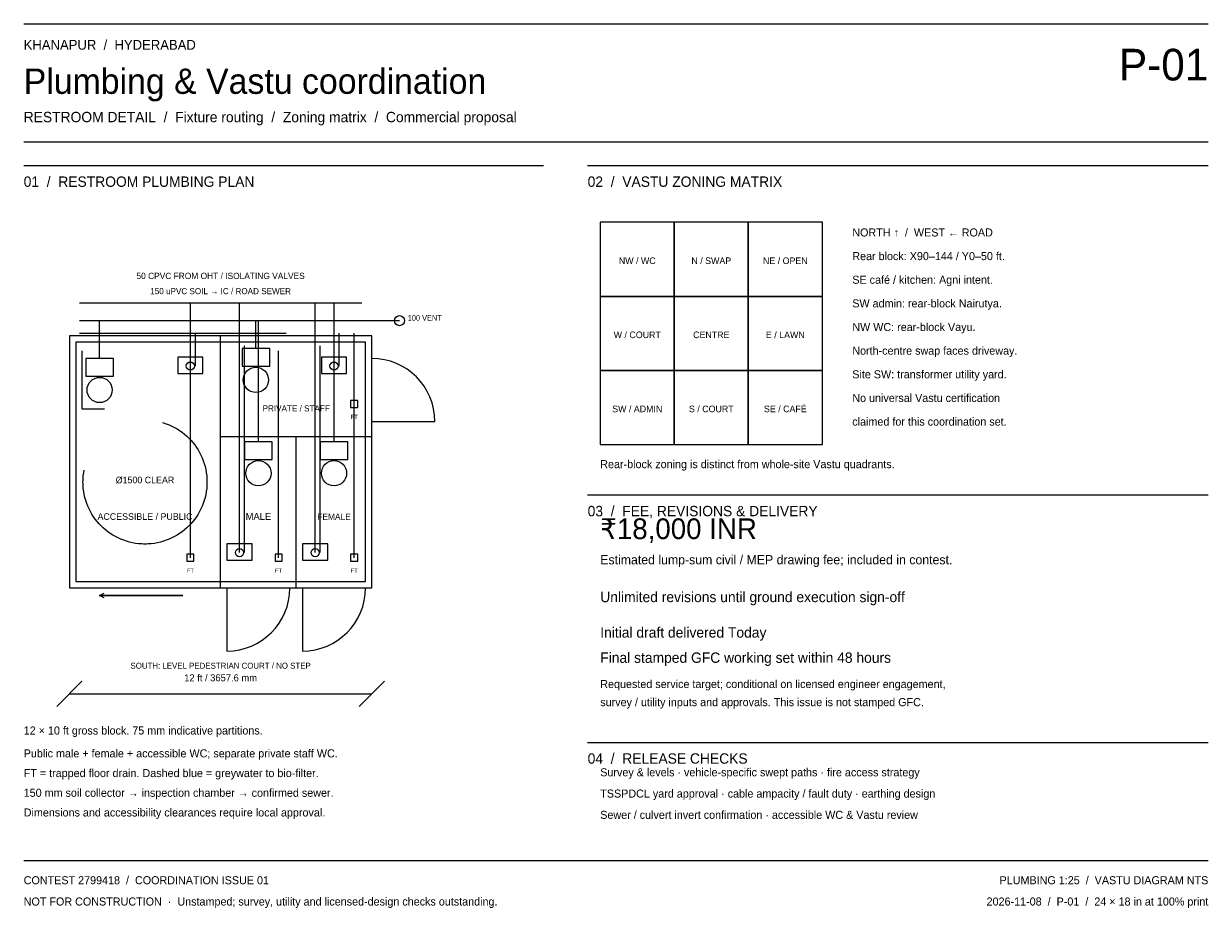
# Paper-space layout 'P-01' of a CAD drawing. Header units: millimetres. Extents: x 18 to 591, y 11 to 439.
import ezdxf
from ezdxf.enums import TextEntityAlignment as Align

# ---------------------------------------------------------------- set-up
doc = ezdxf.new("R2010")
doc.units = ezdxf.units.MM
doc.linetypes.add('DASHED', pattern=[150, 100, -50])
for name, color, linetype, lineweight, true_color in [('DIMENSIONS', 8, 'Continuous', 25, 0x526765), ('PLUMBING_LAYOUT', 5, 'Continuous', 25, 0x296da0), ('SEWER_LINE', 6, 'Continuous', 25, 0x79576f), ('TITLE_BLOCK', 7, 'Continuous', 25, 0x183335), ('WATER_SUPPLY', 5, 'Continuous', 25, 0x296da0)]:
    doc.layers.add(name, color=color, linetype=linetype, lineweight=lineweight, true_color=true_color)

psp = doc.layouts.new('P-01')

# ---------------------------------------------------------------- linework, layer by layer
at = {"layer": 'DIMENSIONS'}
for p, q in [((34.29, 108.8136), (46.482, 121.0056)), ((180.594, 108.8136), (192.786, 121.0056)), ((40.386, 114.9096), (186.69, 114.9096))]:
    psp.add_line(p, q, dxfattribs=at)
at = {"layer": 'PLUMBING_LAYOUT', "linetype": 'DASHED'}
psp.add_line((45.2628, 289.2552), (181.8132, 289.2552), dxfattribs=at)
at = {"layer": 'PLUMBING_LAYOUT'}
for p, q in [((113.538, 166.116), (113.538, 288.036)), ((186.69, 246.5832), (186.69, 277.0632)), ((186.69, 246.5832), (217.17, 246.5832)), ((113.538, 239.268), (186.69, 239.268)), ((150.114, 166.116), (150.114, 239.268)), ((55.0164, 166.116), (95.25, 166.116)), ((55.0164, 162.4584), (95.25, 162.4584)), ((95.25, 162.4584), (55.0164, 162.4584)), ((116.586, 166.116), (147.066, 166.116)), ((116.586, 166.116), (116.586, 135.636)), ((153.162, 166.116), (183.642, 166.116)), ((153.162, 166.116), (153.162, 135.636))]:
    psp.add_line(p, q, dxfattribs=at)
for points in [[(40.386, 166.116), (186.69, 166.116), (186.69, 288.036), (40.386, 288.036)], [(43.434, 169.164), (183.642, 169.164), (183.642, 284.988), (43.434, 284.988)], [(123.9012, 273.4056), (137.3124, 273.4056), (137.3124, 281.94), (123.9012, 281.94)], [(48.3108, 268.5288), (61.722, 268.5288), (61.722, 277.0632), (48.3108, 277.0632)], [(92.8116, 269.748), (105.0036, 269.748), (105.0036, 277.6728), (92.8116, 277.6728)], [(162.306, 269.748), (174.498, 269.748), (174.498, 277.6728), (162.306, 277.6728)], [(176.44872, 253.41072), (179.86248, 253.41072), (179.86248, 256.82448), (176.44872, 256.82448)], [(125.1204, 228.2952), (138.5316, 228.2952), (138.5316, 236.8296), (125.1204, 236.8296)], [(161.6964, 228.2952), (175.1076, 228.2952), (175.1076, 236.8296), (161.6964, 236.8296)], [(116.586, 179.5272), (128.778, 179.5272), (128.778, 187.452), (116.586, 187.452)], [(153.162, 179.5272), (165.354, 179.5272), (165.354, 187.452), (153.162, 187.452)], [(97.20072, 179.03952), (100.61448, 179.03952), (100.61448, 182.45328), (97.20072, 182.45328)], [(139.87272, 179.03952), (143.28648, 179.03952), (143.28648, 182.45328), (139.87272, 182.45328)], [(176.44872, 179.03952), (179.86248, 179.03952), (179.86248, 182.45328), (176.44872, 182.45328)]]:
    psp.add_lwpolyline(points, close=True, dxfattribs=at)
at = {"layer": 'PLUMBING_LAYOUT', "linetype": 'DASHED'}
for points in [[(98.9076, 180.7464), (98.9076, 289.2552)], [(101.346, 273.4056), (101.346, 289.2552)], [(125.1204, 183.1848), (125.1204, 289.2552)], [(141.5796, 180.7464), (141.5796, 289.2552)], [(161.6964, 183.1848), (161.6964, 289.2552)], [(170.8404, 273.4056), (170.8404, 289.2552)], [(178.1556, 180.7464), (178.1556, 289.2552)], [(178.1556, 255.1176), (178.1556, 289.2552)]]:
    psp.add_lwpolyline(points, dxfattribs=at)
at = {"layer": 'PLUMBING_LAYOUT'}
for points in [[(46.482, 280.7208), (46.482, 252.6792), (57.4548, 252.6792)], [(57.21205, 161.39778), (55.0164, 162.4584), (57.21205, 163.51902)]]:
    psp.add_lwpolyline(points, dxfattribs=at)
for centre, radius in [((98.9076, 273.4056), 1.95072), ((168.402, 273.4056), 1.95072), ((130.6068, 266.7), 6.096), ((55.0164, 261.8232), 6.096), ((131.826, 221.5896), 6.096), ((168.402, 221.5896), 6.096), ((122.682, 183.1848), 1.95072), ((159.258, 183.1848), 1.95072)]:
    psp.add_circle(centre, radius, dxfattribs=at)
at = {"layer": 'PLUMBING_LAYOUT', "linetype": 'DASHED'}
psp.add_circle((76.962, 217.3224), 29.99232, dxfattribs=at)
at = {"layer": 'PLUMBING_LAYOUT'}
for centre, start, end in [((186.69, 246.5832), 0, 90), ((116.586, 166.116), 270, 360), ((153.162, 166.116), 270, 360)]:
    psp.add_arc(centre, 30.48, start, end, dxfattribs=at)
at = {"layer": 'SEWER_LINE'}
for p, q in [((45.2628, 295.3512), (181.8132, 295.3512)), ((55.0164, 277.0632), (55.0164, 295.3512)), ((130.6068, 281.94), (130.6068, 295.3512)), ((131.826, 236.8296), (131.826, 295.3512)), ((168.402, 236.8296), (168.402, 295.3512)), ((181.8132, 295.3512), (200.1012, 295.3512))]:
    psp.add_line(p, q, dxfattribs=at)
psp.add_circle((200.1012, 295.3512), 2.4384, dxfattribs=at)
at = {"layer": 'TITLE_BLOCK'}
for p, q in [((18.288, 438.912), (591.312, 438.912)), ((18.288, 381.762), (591.312, 381.762)), ((18.288, 370.332), (269.748, 370.332)), ((291.084, 370.332), (591.312, 370.332)), ((291.084, 211.074), (591.312, 211.074)), ((291.084, 91.44), (591.312, 91.44)), ((18.288, 34.29), (591.312, 34.29))]:
    psp.add_line(p, q, dxfattribs=at)
for points in [[(297.18, 307.086), (332.994, 307.086), (332.994, 342.9), (297.18, 342.9)], [(332.994, 307.086), (368.808, 307.086), (368.808, 342.9), (332.994, 342.9)], [(368.808, 307.086), (404.622, 307.086), (404.622, 342.9), (368.808, 342.9)], [(297.18, 271.272), (332.994, 271.272), (332.994, 307.086), (297.18, 307.086)], [(332.994, 271.272), (368.808, 271.272), (368.808, 307.086), (332.994, 307.086)], [(368.808, 271.272), (404.622, 271.272), (404.622, 307.086), (368.808, 307.086)], [(297.18, 235.458), (332.994, 235.458), (332.994, 271.272), (297.18, 271.272)], [(332.994, 235.458), (368.808, 235.458), (368.808, 271.272), (332.994, 271.272)], [(368.808, 235.458), (404.622, 235.458), (404.622, 271.272), (368.808, 271.272)]]:
    psp.add_lwpolyline(points, close=True, dxfattribs=at)
at = {"layer": 'WATER_SUPPLY'}
psp.add_line((45.2628, 303.8856), (181.8132, 303.8856), dxfattribs=at)
for points in [[(98.9076, 273.4056), (98.9076, 303.8856)], [(122.682, 183.1848), (122.682, 303.8856)], [(159.258, 183.1848), (159.258, 303.8856)], [(168.402, 273.4056), (168.402, 303.8856)]]:
    psp.add_lwpolyline(points, dxfattribs=at)

# ---------------------------------------------------------------- texts
at = {"layer": 'TITLE_BLOCK'}
for s, height, p in [('KHANAPUR  /  HYDERABAD', 4.72821, (18.288, 426.339)), ('Plumbing & Vastu coordination', 12.23772, (18.288, 405.003)), ('RESTROOM DETAIL  /  Fixture routing  /  Zoning matrix  /  Commercial proposal', 5.00634, (18.288, 391.287)), ('01  /  RESTROOM PLUMBING PLAN', 5.00634, (18.288, 360.045)), ('02  /  VASTU ZONING MATRIX', 5.00634, (291.084, 360.045)), ('NORTH ↑  /  WEST ← ROAD', 3.89382, (419.1, 336.042)), ('Rear block: X90–144 / Y0–50 ft.', 3.89382, (419.1, 324.612)), ('SE café / kitchen: Agni intent.', 3.89382, (419.1, 313.182)), ('SW admin: rear-block Nairutya.', 3.89382, (419.1, 301.752)), ('NW WC: rear-block Vayu.', 3.89382, (419.1, 290.322)), ('North-centre swap faces driveway.', 3.89382, (419.1, 278.892)), ('Site SW: transformer utility yard.', 3.89382, (419.1, 267.462)), ('No universal Vastu certification', 3.89382, (419.1, 256.032)), ('claimed for this coordination set.', 3.89382, (419.1, 244.602)), ('Rear-block zoning is distinct from whole-site Vastu quadrants.', 3.89382, (297.18, 224.028)), ('03  /  FEE, REVISIONS & DELIVERY', 5.00634, (291.084, 200.787)), ('₹18,000 INR', 10.01268, (297.18, 189.738)), ('Estimated lump-sum civil / MEP drawing fee; included in contest.', 4.45008, (297.18, 177.546)), ('Unlimited revisions until ground execution sign-off', 5.00634, (297.18, 159.258)), ('Initial draft delivered Today', 5.00634, (297.18, 142.113)), ('Final stamped GFC working set within 48 hours', 5.00634, (297.18, 129.921)), ('Requested service target; conditional on licensed engineer engagement,', 3.89382, (297.18, 117.729)), ('survey / utility inputs and approvals. This issue is not stamped GFC.', 3.89382, (297.18, 108.966)), ('12 × 10 ft gross block. 75 mm indicative partitions.', 3.89382, (18.288, 95.25)), ('Public male + female + accessible WC; separate private staff WC.', 3.89382, (18.288, 84.201)), ('04  /  RELEASE CHECKS', 5.00634, (291.084, 81.153)), ('FT = trapped floor drain. Dashed blue = greywater to bio-filter.', 3.89382, (18.288, 74.676)), ('Survey & levels · vehicle-specific swept paths · fire access strategy', 3.89382, (297.18, 75.057)), ('150 mm soil collector → inspection chamber → confirmed sewer.', 3.89382, (18.288, 65.151)), ('TSSPDCL yard approval · cable ampacity / fault duty · earthing design', 3.89382, (297.18, 64.77)), ('Dimensions and accessibility clearances require local approval.', 3.89382, (18.288, 55.626)), ('Sewer / culvert invert confirmation · accessible WC & Vastu review', 3.89382, (297.18, 54.483)), ('CONTEST 2799418  /  COORDINATION ISSUE 01', 3.89382, (18.288, 22.86)), ('NOT FOR CONSTRUCTION  ·  Unstamped; survey, utility and licensed-design checks outstanding.', 3.89382, (18.288, 12.573))]:
    psp.add_text(s, height=height, dxfattribs=at).set_placement(p)
for s, height, p in [('P-01', 15.29715, (591.312, 411.48)), ('PLUMBING 1:25  /  VASTU DIAGRAM NTS', 3.89382, (591.312, 22.86)), ('2026-11-08  /  P-01  /  24 × 18 in at 100% print', 3.89382, (591.312, 12.573))]:
    psp.add_text(s, height=height, dxfattribs=at).set_placement(p, align=Align.RIGHT)
for s, height, p in [('NW / WC', 3.198495, (315.087, 322.707)), ('N / SWAP', 3.198495, (350.901, 322.707)), ('NE / OPEN', 3.198495, (386.715, 322.707)), ('50 CPVC FROM OHT / ISOLATING VALVES', 3.0260544, (113.538, 315.468)), ('150 uPVC SOIL → IC / ROAD SEWER', 2.9370528, (113.538, 308.1528)), ('100 VENT', 2.670048, (212.2932, 295.3512)), ('W / COURT', 3.198495, (315.087, 286.893)), ('CENTRE', 3.198495, (350.901, 286.893)), ('E / LAWN', 3.198495, (386.715, 286.893)), ('PRIVATE / STAFF', 2.9370528, (150.114, 251.46)), ('SW / ADMIN', 3.198495, (315.087, 251.079)), ('S / COURT', 3.198495, (350.901, 251.079)), ('SE / CAFÉ', 3.198495, (386.715, 251.079)), ('FT', 2.047037, (178.1556, 247.8024)), ('Ø1500 CLEAR', 3.2040576, (76.962, 216.7128)), ('ACCESSIBLE / PUBLIC', 3.2040576, (76.962, 199.0344)), ('MALE', 3.382061, (131.826, 199.0344)), ('FEMALE', 3.026054, (168.402, 199.0344)), ('FT', 2.047037, (98.9076, 173.4312)), ('FT', 2.047037, (141.5796, 173.4312)), ('FT', 2.047037, (178.1556, 173.4312)), ('SOUTH: LEVEL PEDESTRIAN COURT / NO STEP', 2.8480512, (113.538, 127.1016)), ('12 ft / 3657.6 mm', 3.3820608, (113.538, 121.0056))]:
    psp.add_text(s, height=height, dxfattribs=at).set_placement(p, align=Align.CENTER)

doc.saveas('drawing.dxf')
